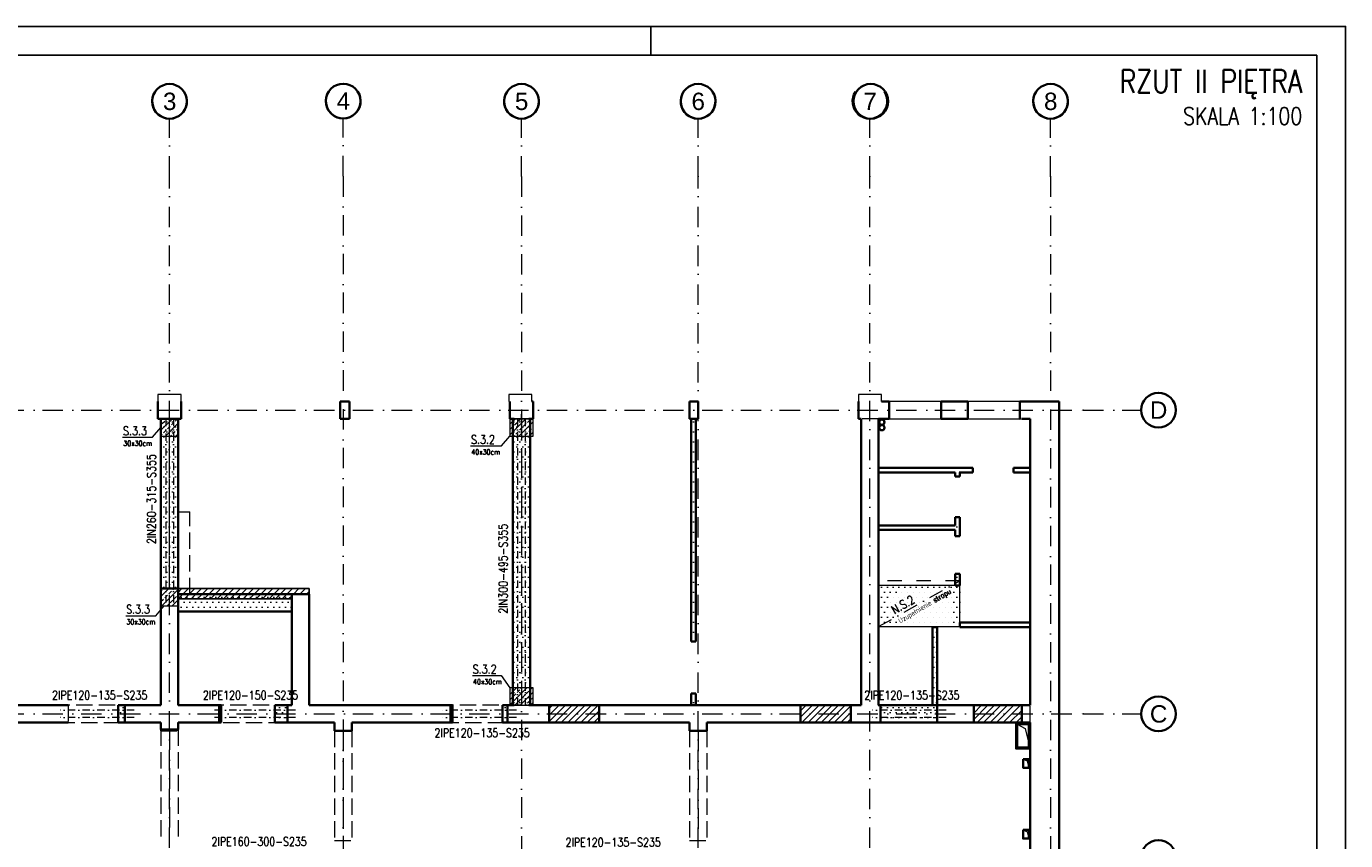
# Model space of a CAD drawing. Header units: millimetres. Extents: x -62590 to 46238, y 147773 to 522018.
# Tile 73 of 93: x 23448 to 46238, y 379148 to 393218. Entities that reach past the tile are written whole.
import ezdxf
from ezdxf.enums import TextEntityAlignment as Align

# ---------------------------------------------------------------- set-up
doc = ezdxf.new("R2010")
doc.units = ezdxf.units.MM
for name, pattern in [('DASHDOT', [25.4, 12.7, -6.35, 0, -6.35]), ('DASHED', [2, 1, -1]), ('Krawędzie ukryte', [3.912222, 2.822222, -1.09]), ('Kropki i Kreski', [6.702778, 3.527778, -1.763889, 0, -1.411111])]:
    doc.linetypes.add(name, pattern=pattern)
for name, color, linetype in [('!PB_Ramka', 7, 'Continuous'), ('!PB_Wyburzenia', 251, 'Do wyburzenia'), ('e-cad_cienkie', 1, 'Continuous'), ('e-cad_kontur', 2, 'Continuous'), ('e-cad_opisy', 7, 'Continuous'), ('e-cad_wymiary', 1, 'Continuous'), ('e-cad_wypelnienia', 254, 'Continuous'), ('Konstrukcja - Siatka mod', 9, 'Continuous'), ('Konstrukcja - Słupy', 7, 'Continuous'), ('Konstrukcja - Ściany działowe', 7, 'Continuous'), ('Konstrukcja - Ściany nośne wew..P', 7, 'Continuous'), ('Konstrukcja - Ściany zewnętrzne', 7, 'Continuous'), ('PIONY INST', 252, 'Continuous'), ('z JAN', 7, 'Continuous')]:
    doc.layers.add(name, color=color, linetype=linetype)
doc.layers.add('KONSTRUKCJA', color=3, linetype='Continuous', lineweight=0)
doc.styles.add('e-cad_1', font='simplex.shx', dxfattribs={"width": 0.8})
doc.styles.add('e-cad_3', font='simplex.shx', dxfattribs={"width": 0.8})
doc.styles.get("Standard").update_dxf_attribs({"font": 'arial.ttf'})
doc.styles.add('STYL_AUTOMATYCZNY_2', font='arial.ttf')
doc.linetypes.add('Do wyburzenia', pattern='A,1.7,["/",Standard,S=1,R=10,X=-0.195,Y=-0.57],-0.5,["",Standard,S=1,R=10,X=-0.195,Y=-0.57],1.7', length=3.9)
pattern_1 = [(0, (-230678.59, 288957.74), (0, 173.20508), [0, -100]), (0, (-230628.59, 289044.34), (0, 173.20508), [0, -100])]
pattern_2 = [(45, (-14101.32, -373807.43), (-56.1266, 56.1266), [])]

# ---------------------------------------------------------------- blocks, each defined once
blk = doc.blocks.new('*U4')
at = {"layer": 'e-cad_opisy', "color": 8, "ltscale": 0.4}
for points in [[(0, 0), (450, 0), (450, 297), (25, 297), (25, 297), (0, 297), (0, 0)], [(330, 297), (330, 292)]]:
    blk.add_lwpolyline(points, dxfattribs=at)
at = {"layer": 'e-cad_opisy', "color": 3, "ltscale": 0.4}
blk.add_lwpolyline([(30, 5), (445, 5), (445, 292), (30, 292), (30, 5)], dxfattribs=at)
blk = doc.blocks.new('Rysunek_4_4 - ProBuild')
at = {"layer": '!PB_Wyburzenia', "lineweight": 15, "ltscale": 20}
h = blk.add_hatch(dxfattribs=at)
h.set_pattern_fill('TYNK_0004', color=256, style=0, pattern_type=2)
h.set_pattern_definition(pattern_1)
h.paths.add_polyline_path([(11670, 12630), (11670, 9696), (11970, 9696), (11970, 12630)])
h = blk.add_hatch(dxfattribs=at)
h.set_pattern_fill('TYNK_0004', color=256, style=0, pattern_type=2)
h.set_pattern_definition(pattern_1)
h.paths.add_polyline_path([(17750, 12630), (17750, 7680), (18050, 7680), (18050, 12630)])
h = blk.add_hatch(dxfattribs=at)
h.set_pattern_fill('TYNK_0004', color=256, style=0, pattern_type=2)
h.set_pattern_definition(pattern_1)
h.paths.add_polyline_path([(20910, 12630), (20830, 12630), (20830, 8782), (20910, 8782)])
h = blk.add_hatch(dxfattribs=at)
h.set_pattern_fill('TYNK_0004', color=256, style=0, pattern_type=2)
h.set_pattern_definition(pattern_1)
h.paths.add_polyline_path([(24070, 11780), (24070, 11700), (25699, 11700), (25699, 11780)])
h = blk.add_hatch(dxfattribs=at)
h.set_pattern_fill('TYNK_0004', color=256, style=0, pattern_type=2)
h.set_pattern_definition(pattern_1)
h.paths.add_polyline_path([(25392, 11631), (25472, 11631), (25472, 11700), (25392, 11700)])
h = blk.add_hatch(dxfattribs=at)
h.set_pattern_fill('TYNK_0004', color=256, style=0, pattern_type=2)
h.set_pattern_definition(pattern_1)
h.paths.add_polyline_path([(26399, 11780), (26399, 11700), (26690, 11700), (26690, 11780)])
h = blk.add_hatch(dxfattribs=at)
h.set_pattern_fill('TYNK_0004', color=256, style=0, pattern_type=2)
h.set_pattern_definition(pattern_1)
h.paths.add_polyline_path([(25392, 10601), (25472, 10601), (25472, 10931), (25392, 10931)])
h = blk.add_hatch(dxfattribs=at)
h.set_pattern_fill('TYNK_0004', color=256, style=0, pattern_type=2)
h.set_pattern_definition(pattern_1)
h.paths.add_polyline_path([(25392, 9750), (25472, 9750), (25472, 9951), (25392, 9951)])
h = blk.add_hatch(dxfattribs=at)
h.set_pattern_fill('TYNK_0004', color=256, style=0, pattern_type=2)
h.set_pattern_definition(pattern_1)
h.paths.add_polyline_path([(13930, 9600), (11962, 9600), (11962, 9300), (13930, 9300)])
h = blk.add_hatch(dxfattribs=at)
h.set_pattern_fill('TYNK_0004', color=256, style=0, pattern_type=2)
h.set_pattern_definition(pattern_1)
h.paths.add_polyline_path([(24070, 9039), (25472, 9039), (25472, 9750), (24070, 9750)])
h = blk.add_hatch(dxfattribs=at)
h.set_pattern_fill('TYNK_0004', color=256, style=0, pattern_type=2)
h.set_pattern_definition(pattern_1)
h.paths.add_polyline_path([(25080, 7680), (25080, 9030), (25000, 9030), (25000, 7680)])
h = blk.add_hatch(dxfattribs=at)
h.set_pattern_fill('TYNK_0004', color=256, style=0, pattern_type=2)
h.set_pattern_definition(pattern_1)
h.paths.add_polyline_path([(25472, 9030), (26690, 9030), (26690, 9110), (25472, 9110)])
h = blk.add_hatch(dxfattribs=at)
h.set_pattern_fill('TYNK_0004', color=256, style=0, pattern_type=2)
h.set_pattern_definition(pattern_1)
h.paths.add_polyline_path([(20910, 7882), (20830, 7882), (20830, 7680), (20910, 7680)])
h = blk.add_hatch(dxfattribs=at)
h.set_pattern_fill('TYNK_0004', color=256, style=0, pattern_type=2)
h.set_pattern_definition(pattern_1)
h.paths.add_polyline_path([(10930, 7680), (10930, 7380), (11050, 7380), (11050, 7680)])
h = blk.add_hatch(dxfattribs=at)
h.set_pattern_fill('TYNK_0004', color=256, style=0, pattern_type=2)
h.set_pattern_definition(pattern_1)
h.paths.add_polyline_path([(13640, 7680), (13640, 7380), (13855, 7380), (13855, 7680)])
h = blk.add_hatch(dxfattribs=at)
h.set_pattern_fill('TYNK_0004', color=256, style=0, pattern_type=2)
h.set_pattern_definition(pattern_1)
h.paths.add_polyline_path([(17570, 7680), (17570, 7380), (17656, 7380), (17656, 7680)])
h = blk.add_hatch(dxfattribs=at)
h.set_pattern_fill('TYNK_0004', color=256, style=0, pattern_type=2)
h.set_pattern_definition(pattern_1)
h.paths.add_polyline_path([(24100, 7680), (24100, 7380), (25080, 7380), (25080, 7680)])
at = {"layer": 'e-cad_wypelnienia', "lineweight": -2, "ltscale": 10}
h = blk.add_hatch(dxfattribs=at)
h.set_pattern_fill('ANSI31', color=256, scale=25, style=0)
h.set_pattern_definition(pattern_2)
h.paths.add_polyline_path([(13930, 9516), (13930, 9600), (14230, 9600), (14230, 9696), (11962, 9696), (11962, 9516)])
h = blk.add_hatch(dxfattribs=at)
h.set_pattern_fill('ANSI31', color=256, scale=25, style=0)
h.set_pattern_definition(pattern_2)
h.paths.add_polyline_path([(18380, 7380), (19240, 7380), (19240, 7680), (18380, 7680)])
h = blk.add_hatch(dxfattribs=at)
h.set_pattern_fill('ANSI31', color=256, scale=25, style=0)
h.set_pattern_definition(pattern_2)
h.paths.add_polyline_path([(22720, 7380), (23590, 7380), (23590, 7680), (22720, 7680)])
h = blk.add_hatch(dxfattribs=at)
h.set_pattern_fill('ANSI31', color=256, scale=25, style=0)
h.set_pattern_definition(pattern_2)
h.paths.add_polyline_path([(25712, 7380), (26542, 7380), (26542, 7680), (25712, 7680)])
at = {"layer": '!PB_Wyburzenia', "lineweight": 35, "ltscale": 40}
for p, q in [((25472, 11631), (25392, 11631)), ((25699, 11700), (25699, 11780)), ((26399, 11700), (26399, 11780)), ((25472, 10931), (25392, 10931)), ((25472, 10601), (25392, 10601)), ((25472, 9951), (25392, 9951)), ((20830, 8782), (20910, 8782)), ((20830, 7882), (20910, 7882))]:
    blk.add_line(p, q, dxfattribs=at)
at = {"layer": '!PB_Wyburzenia', "lineweight": 35, "ltscale": 40, "flags": 128}
for points in [[(11670, 12630), (11670, 9696)], [(11970, 9696), (11970, 12630)], [(17750, 12630), (17750, 7680)], [(18050, 7680), (18050, 12630)], [(20830, 12630), (20830, 8782)], [(20910, 8782), (20910, 12630)], [(25699, 11780), (24070, 11780)], [(24070, 11700), (25392, 11700)], [(25392, 11700), (25392, 11631)], [(25472, 11631), (25472, 11700)], [(25472, 11700), (25699, 11700)], [(26690, 11780), (26399, 11780)], [(26399, 11700), (26690, 11700)], [(25392, 10788), (24070, 10788)], [(25392, 10931), (25392, 10788)], [(25472, 10601), (25472, 10931)], [(24070, 10708), (25392, 10708)], [(25392, 10708), (25392, 10601)], [(25392, 9951), (25392, 9750)], [(25472, 9750), (25472, 9951)], [(13930, 9600), (11962, 9600)], [(25392, 9750), (25472, 9750)], [(11962, 9300), (13930, 9300)], [(25080, 9030), (25000, 9030)], [(25000, 9030), (25000, 7680)], [(25080, 7680), (25080, 9030)], [(26690, 9110), (25472, 9110)], [(25472, 9110), (25472, 9030)], [(25472, 9030), (26690, 9030)], [(20830, 7882), (20830, 7680)], [(20910, 7680), (20910, 7882)], [(11050, 7680), (10930, 7680)], [(10930, 7380), (10930, 7680)], [(12710, 7680), (12675, 7680)], [(12710, 7680), (12710, 7380)], [(13855, 7680), (13640, 7680)], [(13640, 7380), (13640, 7680)], [(16710, 7680), (16676, 7680)], [(16710, 7680), (16710, 7380)], [(17656, 7680), (17570, 7680)], [(17570, 7380), (17570, 7680)], [(25080, 7680), (24100, 7680)], [(25000, 7680), (25080, 7680)], [(10930, 7380), (11050, 7380)], [(12675, 7380), (12710, 7380)], [(13640, 7380), (13855, 7380)], [(16676, 7380), (16710, 7380)], [(17570, 7380), (17656, 7380)], [(24100, 7380), (25080, 7380)]]:
    blk.add_lwpolyline(points, dxfattribs=at)
at = {"layer": '!PB_Wyburzenia', "lineweight": 20, "ltscale": 40, "flags": 128}
for points in [[(17750, 12630), (17750, 7680)], [(18050, 7680), (18050, 12630)]]:
    blk.add_lwpolyline(points, dxfattribs=at)
at = {"layer": '!PB_Wyburzenia', "lineweight": 13, "ltscale": 40, "flags": 128}
blk.add_lwpolyline([(24070, 9039), (25472, 9039), (25472, 9750), (24070, 9750)], dxfattribs=at)
at = {"color": 7, "linetype": 'Continuous', "lineweight": 35, "ltscale": 100, "flags": 128}
for points in [[(19240, 7680), (18380, 7680)], [(23590, 7680), (22720, 7680)], [(26542, 7680), (25712, 7680)], [(18380, 7380), (19240, 7380)], [(22720, 7380), (23590, 7380)], [(25712, 7380), (26542, 7380)]]:
    blk.add_lwpolyline(points, dxfattribs=at)
at = {"layer": 'e-cad_kontur', "lineweight": -2, "ltscale": 10}
for points in [[(13930, 9516), (13930, 9600), (14230, 9600), (14230, 9696), (11962, 9696), (11962, 9516), (13930, 9516)], [(18380, 7380), (19240, 7380), (19240, 7680), (18380, 7680)], [(22720, 7380), (23590, 7380), (23590, 7680), (22720, 7680)], [(25712, 7380), (26542, 7380), (26542, 7680), (25712, 7680)]]:
    blk.add_lwpolyline(points, close=True, dxfattribs=at)
at = {"layer": 'Konstrukcja - Siatka mod', "color": 9, "linetype": 'Kropki i Kreski', "lineweight": 13, "ltscale": 100}
for p, q in [((11820, 16815), (11820, 17815)), ((14820, 16820), (14820, 17820)), ((17900, 16815), (17900, 17815)), ((20950, 16815), (20950, 17815)), ((23920, 16815), (23920, 17815)), ((27040, 16815), (27040, 17815)), ((11820, -150), (11820, 16815)), ((14820, 16820), (14820, -150)), ((17900, 16815), (17900, -150)), ((20950, -150), (20950, 16815)), ((23920, -150), (23920, 16815)), ((27040, 16815), (27040, -150)), ((-3115, 12780), (27604, 12780)), ((27604, 12780), (28604, 12780)), ((-3115, 7530), (27604, 7530)), ((27604, 7530), (28604, 7530))]:
    blk.add_line(p, q, dxfattribs=at)
at = {"layer": 'Konstrukcja - Siatka mod', "color": 9, "linetype": 'Continuous', "lineweight": 35, "ltscale": 100}
for centre in [(11820, 18115), (14820, 18120), (17900, 18115), (20950, 18115), (23933, 18115), (27040, 18115), (28904, 12780), (28904, 7530), (28904, 5050)]:
    blk.add_circle(centre, 300, dxfattribs=at)
for centre, start, end in [((11820, 18115), 146.5921, 33.4079), ((14820, 18120), 147.6608, 32.3392), ((17900, 18115), 146.5921, 33.4079), ((20950, 18115), 146.5921, 33.4079), ((23920, 18115), 146.5921, 33.4079), ((27040, 18115), 146.5921, 33.4079)]:
    blk.add_arc(centre, 300, start, end, dxfattribs=at)
at = {"layer": 'Konstrukcja - Siatka mod', "color": 7, "linetype": 'Kropki i Kreski', "lineweight": 13, "ltscale": 100}
for p in [(20950, 16815), (20950, 16815), (23920, 16815), (23920, 16815), (27040, 16815), (27040, 16815), (27604, 12780), (27604, 12780), (27604, 7530), (27604, 7530)]:
    blk.add_point(p, dxfattribs=at)
at = {"layer": 'Konstrukcja - Słupy', "color": 7, "linetype": 'Continuous', "lineweight": 13, "ltscale": 100}
for p, q in [((17900, 12585), (17900, 12710)), ((17900, 12425), (17900, 12300))]:
    blk.add_line(p, q, dxfattribs=at)
blk.add_point((17900, 12505), dxfattribs=at)
at = {"layer": 'Konstrukcja - Ściany działowe', "color": 252, "linetype": 'Krawędzie ukryte', "lineweight": 13, "ltscale": 100}
for p, q in [((11662, 12630), (11662, 9696)), ((11662, 12630), (11962, 12630)), ((11962, 12630), (11962, 9696)), ((17750, 12630), (17750, 7680)), ((17750, 12630), (18050, 12630)), ((18050, 12630), (18050, 7680)), ((11662, 9696), (11962, 9696)), ((17750, 7680), (18050, 7680)), ((11670, 7260), (11670, 5320)), ((11670, 7260), (11970, 7260)), ((11970, 7260), (11970, 5320)), ((14670, 7240), (14670, 5341)), ((14670, 7240), (14970, 7240)), ((14970, 7240), (14970, 5341)), ((20800, 7240), (20800, 5341)), ((20800, 7240), (21100, 7240)), ((21100, 7240), (21100, 5341)), ((14670, 5341), (14970, 5341)), ((20800, 5341), (21100, 5341))]:
    blk.add_line(p, q, dxfattribs=at)
at = {"layer": 'Konstrukcja - Ściany działowe', "color": 252, "linetype": 'Kropki i Kreski', "lineweight": 13, "ltscale": 100}
for p, q in [((11812, 12630), (11812, 9696)), ((17900, 12630), (17900, 7680)), ((11820, 7260), (11820, 5320)), ((14820, 7240), (14820, 5341)), ((20950, 7240), (20950, 5341))]:
    blk.add_line(p, q, dxfattribs=at)
at = {"layer": 'Konstrukcja - Ściany działowe', "color": 251, "linetype": 'Krawędzie ukryte', "lineweight": 20, "ltscale": 100, "flags": 128}
for points in [[(13930, 9696), (11962, 9696)], [(11962, 9696), (11962, 9516)], [(11962, 9516), (13930, 9516)]]:
    blk.add_lwpolyline(points, dxfattribs=at)
at = {"layer": 'Konstrukcja - Ściany działowe', "color": 252, "linetype": 'Krawędzie ukryte', "lineweight": 20, "ltscale": 100, "flags": 128}
blk.add_lwpolyline([(14230, 9696), (13930, 9696)], dxfattribs=at)
at = {"layer": 'Konstrukcja - Ściany nośne wew..P', "color": 252, "linetype": 'Continuous', "lineweight": 35, "ltscale": 100}
for p, q in [((11050, 7495), (11050, 7680)), ((12675, 7380), (12675, 7680)), ((13855, 7380), (13855, 7680)), ((16676, 7495), (16676, 7680)), ((17656, 7495), (17656, 7680)), ((18380, 7680), (18380, 7380)), ((19240, 7680), (19240, 7380)), ((22720, 7680), (22720, 7380)), ((23590, 7680), (23590, 7380)), ((24100, 7680), (24063, 7680)), ((24100, 7495), (24100, 7680)), ((25080, 7680), (25117, 7680)), ((25080, 7495), (25080, 7680)), ((25712, 7680), (25712, 7380)), ((26542, 7680), (26542, 7380)), ((11050, 7380), (11050, 7495)), ((16676, 7380), (16676, 7495)), ((17656, 7380), (17656, 7495)), ((24100, 7380), (24063, 7380)), ((24100, 7380), (24100, 7495)), ((25080, 7380), (25080, 7495)), ((25080, 7380), (25117, 7380))]:
    blk.add_line(p, q, dxfattribs=at)
at = {"layer": 'Konstrukcja - Ściany nośne wew..P', "color": 252, "linetype": 'Krawędzie ukryte', "lineweight": 20, "ltscale": 100, "flags": 128}
for points in [[(11662, 12630), (11662, 9696)], [(11962, 12630), (11662, 12630)], [(11962, 9696), (11962, 12630)], [(23770, 12630), (23770, 7680)], [(24070, 12630), (23770, 12630)], [(24070, 7680), (24070, 12630)], [(11962, 11020), (11962, 9600)], [(11962, 11020), (12172, 11020)], [(12172, 9600), (12172, 11020)], [(11662, 9696), (11662, 7680)], [(11962, 7680), (11962, 9696)], [(11962, 9300), (11962, 9600)], [(13930, 9600), (12172, 9600)], [(13930, 9600), (13930, 9300)], [(14230, 7680), (14230, 9696)], [(13930, 9516), (13930, 7680)], [(11962, 9300), (13930, 9300)], [(11662, 7680), (5990, 7680)], [(10070, 7680), (10070, 7380)], [(10070, 7680), (10070, 7380)], [(13930, 7680), (11962, 7680)], [(23770, 7680), (14230, 7680)], [(26690, 7680), (24070, 7680)], [(26690, 7380), (26690, 7680)], [(5990, 7380), (11662, 7380)], [(11662, 7380), (11662, 7240)], [(11962, 7380), (14670, 7380)], [(11962, 7240), (11962, 7380)], [(14670, 7380), (14670, 7240)], [(14970, 7380), (20800, 7380)], [(14970, 7240), (14970, 7380)], [(20800, 7380), (20800, 7240)], [(21100, 7380), (26690, 7380)], [(21100, 7240), (21100, 7380)], [(11662, 7240), (11962, 7240)], [(14670, 7240), (14970, 7240)], [(20800, 7240), (21100, 7240)]]:
    blk.add_lwpolyline(points, dxfattribs=at)
at = {"layer": 'Konstrukcja - Ściany nośne wew..P', "color": 252, "linetype": 'Continuous', "lineweight": 35, "ltscale": 100, "flags": 128}
for points in [[(23770, 12630), (23770, 7680)], [(24070, 7680), (24070, 12630)], [(11670, 9696), (11670, 7680)], [(11970, 9696), (11670, 9696)], [(11970, 7680), (11970, 9696)], [(14230, 9600), (13930, 9600)], [(13930, 9600), (13930, 7680)], [(14230, 7680), (14230, 9600)], [(10070, 7680), (7730, 7680)], [(11670, 7680), (11050, 7680)], [(12675, 7680), (11970, 7680)], [(13930, 7680), (13855, 7680)], [(16676, 7680), (14230, 7680)], [(17775, 7680), (17656, 7680)], [(18380, 7680), (18025, 7680)], [(22720, 7680), (19240, 7680)], [(23770, 7680), (23590, 7680)], [(24100, 7680), (24070, 7680)], [(25712, 7680), (25080, 7680)], [(26690, 7680), (26542, 7680)], [(7730, 7380), (10070, 7380)], [(11050, 7380), (11670, 7380)], [(11670, 7380), (11670, 7260)], [(11970, 7380), (12675, 7380)], [(11970, 7260), (11970, 7380)], [(13855, 7380), (14670, 7380)], [(14670, 7380), (14670, 7240)], [(14970, 7380), (16676, 7380)], [(14970, 7240), (14970, 7380)], [(17656, 7380), (18380, 7380)], [(19240, 7380), (20800, 7380)], [(20800, 7380), (20800, 7240)], [(21100, 7380), (22720, 7380)], [(21100, 7240), (21100, 7380)], [(23590, 7380), (24100, 7380)], [(25080, 7380), (25712, 7380)], [(26542, 7380), (26690, 7380)], [(11670, 7260), (11970, 7260)], [(14670, 7240), (14970, 7240)], [(20800, 7240), (21100, 7240)]]:
    blk.add_lwpolyline(points, dxfattribs=at)
at = {"layer": 'Konstrukcja - Ściany zewnętrzne', "color": 252, "linetype": 'Continuous', "lineweight": 35, "ltscale": 100}
for p, q in [((11620, 12930), (11620, 12880)), ((11620, 12880), (11620, 12830)), ((11620, 12830), (11620, 12630)), ((12020, 12930), (12020, 12880)), ((12020, 12880), (12020, 12830)), ((12020, 12830), (12020, 12630)), ((14770, 12930), (14770, 12880)), ((14770, 12880), (14770, 12830)), ((14770, 12830), (14770, 12630)), ((14930, 12930), (14930, 12880)), ((14930, 12880), (14930, 12830)), ((14930, 12830), (14930, 12630)), ((17700, 12930), (17700, 12880)), ((17700, 12880), (17700, 12830)), ((17700, 12830), (17700, 12630)), ((18100, 12930), (18100, 12880)), ((18100, 12880), (18100, 12830)), ((18100, 12830), (18100, 12630)), ((20800, 12930), (20800, 12880)), ((20800, 12880), (20800, 12830)), ((20800, 12830), (20800, 12630)), ((20950, 12930), (20950, 12880)), ((20950, 12880), (20950, 12830)), ((20950, 12830), (20950, 12630)), ((23720, 12930), (23720, 12880)), ((23720, 12880), (23720, 12830)), ((23720, 12830), (23720, 12630)), ((24250, 12930), (24250, 12630)), ((25150, 12930), (25150, 12630)), ((25610, 12930), (25610, 12630)), ((26510, 12930), (26510, 12630))]:
    blk.add_line(p, q, dxfattribs=at)
at = {"layer": 'Konstrukcja - Ściany zewnętrzne', "color": 252, "linetype": 'Continuous', "lineweight": 13, "ltscale": 100}
for p, q in [((25150, 12930), (24250, 12930)), ((26510, 12930), (25610, 12930)), ((24250, 12630), (25150, 12630)), ((25610, 12630), (26510, 12630))]:
    blk.add_line(p, q, dxfattribs=at)
at = {"layer": 'Konstrukcja - Ściany zewnętrzne', "color": 252, "linetype": 'Continuous', "lineweight": 13, "ltscale": 100, "flags": 128}
for points in [[(12020, 12930), (12020, 13050), (11620, 13050), (11620, 12930)], [(18080, 12930), (18080, 13050), (17680, 13050), (17680, 12930)], [(24120, 12930), (24120, 13050), (23720, 13050), (23720, 12930)]]:
    blk.add_lwpolyline(points, dxfattribs=at)
at = {"layer": 'Konstrukcja - Ściany zewnętrzne', "color": 252, "linetype": 'Continuous', "lineweight": 35, "ltscale": 100, "flags": 128}
for points in [[(14930, 12930), (14770, 12930)], [(18100, 12930), (18080, 12930)], [(20950, 12930), (20800, 12930)], [(24250, 12930), (24120, 12930)], [(25610, 12930), (25150, 12930)], [(26690, 12930), (26510, 12930)], [(27190, 12930), (26690, 12930)], [(27190, -150), (27190, 12930)], [(11620, 12630), (12020, 12630)], [(14770, 12630), (14930, 12630)], [(17700, 12630), (17775, 12630)], [(18025, 12630), (18100, 12630)], [(20800, 12630), (20950, 12630)], [(23720, 12630), (23770, 12630)], [(24070, 12630), (24250, 12630)], [(25150, 12630), (25610, 12630)], [(26510, 12630), (26520, 12630)], [(26540, 12630), (26690, 12630)], [(26690, 12630), (26690, 7680)], [(26690, 7380), (26690, 5200)]]:
    blk.add_lwpolyline(points, dxfattribs=at)
at = {"layer": 'PIONY INST', "color": 252, "linetype": 'Continuous', "lineweight": 25, "ltscale": 100, "flags": 128}
for points in [[(24125, 12621, 0.414214), (24075, 12571, 0.414214), (24125, 12521, 0.414214), (24175, 12571, 0.414214)], [(24125, 12526, 0.414214), (24075, 12476, 0.414214), (24125, 12426, 0.414214), (24175, 12476, 0.414214)]]:
    blk.add_lwpolyline(points, format="xyb", close=True, dxfattribs=at)
at = {"layer": 'PIONY INST', "color": 252, "linetype": 'Continuous', "lineweight": 35, "ltscale": 100, "flags": 128}
for points in [[(24125, 12616, -1), (24125, 12526, -1)], [(24125, 12521, -1), (24125, 12431, -1)]]:
    blk.add_lwpolyline(points, format="xyb", close=True, dxfattribs=at)
at = {"layer": 'PIONY INST', "color": 252, "linetype": 'Continuous', "lineweight": 25, "ltscale": 100, "flags": 128}
blk.add_lwpolyline([(26440, 7375), (26440, 6925), (26690, 6925), (26690, 7375)], close=True, dxfattribs=at)
at = {"layer": 'PIONY INST', "color": 252, "linetype": 'Continuous', "lineweight": 35, "ltscale": 100, "flags": 128}
for points in [[(26465, 7350), (26665, 7350), (26665, 6950), (26465, 6950)], [(26565, 6750), (26565, 6600), (26665, 6600), (26665, 6750)], [(26565, 5525), (26565, 5375), (26665, 5375), (26665, 5525)]]:
    blk.add_lwpolyline(points, close=True, dxfattribs=at)
at = {"layer": 'z JAN', "color": 253, "linetype": 'Continuous', "lineweight": 13, "ltscale": 100, "flags": 128}
for points in [[(26465, 7350), (26600, 7275), (26690, 6925), (26690, 7375), (26440, 7375)], [(26665, 6750), (26565, 6750), (26635, 6717), (26665, 6600)], [(26665, 5525), (26565, 5525), (26635, 5491), (26665, 5375)]]:
    blk.add_lwpolyline(points, close=True, dxfattribs=at)
at = {"layer": 'Konstrukcja - Siatka mod', "color": 9, "linetype": 'Continuous', "lineweight": 13, "char_height": 300, "attachment_point": 1, "style": 'STYL_AUTOMATYCZNY_2'}
for s, insert in [('\\A1;{\\pql;\\pt0;\\fArial|b0|i0|c238|p0;\\W1.000000;3}', (11706, 18265)), ('\\A1;{\\pql;\\pt0;\\fArial|b0|i0|c238|p0;\\W1.000000;4}', (14706, 18270)), ('\\A1;{\\pql;\\pt0;\\fArial|b0|i0|c238|p0;\\W1.000000;5}', (17786, 18265)), ('\\A1;{\\pql;\\pt0;\\fArial|b0|i0|c238|p0;\\W1.000000;6}', (20836, 18265)), ('\\A1;{\\pql;\\pt0;\\fArial|b0|i0|c238|p0;\\W1.000000;7}', (23806, 18265)), ('\\A1;{\\pql;\\pt0;\\fArial|b0|i0|c238|p0;\\W1.000000;8}', (26926, 18265)), ('\\A1;{\\pql;\\pt0;\\fArial|b0|i0|c238|p0;\\W1.000000;D}', (28755, 12930)), ('\\A1;{\\pql;\\pt0;\\fArial|b0|i0|c238|p0;\\W1.000000;C}', (28755, 7680))]:
    blk.add_mtext(s, dxfattribs=dict(at, insert=insert))
blk = doc.blocks.new('Opis - Stopy fundamentowe')
at = {"layer": 'e-cad_opisy', "color": 0, "ltscale": 0.04, "style": 'e-cad_1', "width": 0.8}
for tag, p, height, flags in [('SF - NAZWA', (0.5, 0.5), 3, 8), ('SF - PRZEKRÓJ', (0.5, -3), 2, 4)]:
    blk.add_attdef(tag, p, '', height=height, dxfattribs=dict(at, flags=flags))

msp = doc.modelspace()

# ---------------------------------------------------------------- hatches: boundary and pattern name
at = {"layer": 'e-cad_wypelnienia', "linetype": 'Continuous', "lineweight": 0}
h = msp.add_hatch(dxfattribs=at)
h.set_pattern_fill('ANSI33', color=256, scale=20)
h.paths.add_polyline_path([(25771.3, 386137.4), (25771.3, 386437.4), (26071.3, 386437.4), (26071.3, 386137.4)])
h = msp.add_hatch(dxfattribs=at)
h.set_pattern_fill('ANSI33', color=256, scale=20)
h.paths.add_polyline_path([(31801.3, 386137.4), (31801.3, 386437.4), (32201.3, 386437.4), (32201.3, 386137.4)])
h = msp.add_hatch(dxfattribs=at)
h.set_pattern_fill('ANSI33', color=256, scale=20)
h.paths.add_polyline_path([(25771.3, 383203.4), (25771.3, 383503.4), (26071.3, 383503.4), (26071.3, 383203.4)])
h = msp.add_hatch(dxfattribs=at)
h.set_pattern_fill('ANSI33', color=256, scale=20)
h.paths.add_polyline_path([(31801.3, 381487.3), (31801.3, 381787.3), (32201.3, 381787.3), (32201.3, 381487.3)])

# ---------------------------------------------------------------- linework, layer by layer
at = {"layer": 'e-cad_cienkie', "color": 6, "linetype": 'DASHDOT', "lineweight": 0, "ltscale": 20}
msp.add_line((38171.3, 382846.5), (39573.3, 383639.3), dxfattribs=at)
at = {"layer": 'e-cad_cienkie', "lineweight": 18}
for points in [[(25111.2, 386117.9), (25625.9, 386117.9), (25771.3, 386287.4)], [(31122.5, 385967.9), (31655.9, 385967.9), (31801.3, 386137.4)], [(25165.1, 383033.9), (25682.9, 383033.9), (25828.4, 383203.4)], [(31152.3, 381998.5), (31649.6, 381998.5), (31801.3, 381787.3)]]:
    msp.add_lwpolyline(points, dxfattribs=at)
at = {"layer": 'e-cad_cienkie', "color": 1, "linetype": 'DASHED', "lineweight": 0, "ltscale": 250}
msp.add_lwpolyline([(38171.3, 382846.5), (39573.3, 382846.5), (39573.3, 383639.3), (38171.3, 383639.3)], close=True, dxfattribs=at)
at = {"layer": 'KONSTRUKCJA', "linetype": 'DASHDOT', "lineweight": 0, "ltscale": 10}
for p, q in [((25857, 386437.4), (25857, 383253.4)), ((25988.4, 386437.4), (25988.4, 383253.4)), ((31933.7, 386437.4), (31933.7, 381486.2)), ((32065.1, 386437.4), (32065.1, 381486.2)), ((25308.6, 381404.2), (24033.4, 381404.2)), ((28096.4, 381404.2), (26638.4, 381404.2)), ((31915.1, 381404.2), (30639.8, 381404.2)), ((39338.6, 381404.2), (38063.4, 381404.2)), ((25308.6, 381275.5), (24033.4, 381275.5)), ((28096.4, 381275.5), (26638.4, 381275.5)), ((31915.1, 381275.5), (30639.8, 381275.5)), ((39338.6, 381275.5), (38063.4, 381275.5))]:
    msp.add_line(p, q, dxfattribs=at)
at = {"layer": 'KONSTRUKCJA', "color": 2, "linetype": 'Continuous', "lineweight": 0}
for points in [[(25771.3, 386137.4), (26071.3, 386137.4), (26071.3, 386437.4), (25771.3, 386437.4)], [(31801.3, 386137.4), (32201.3, 386137.4), (32201.3, 386437.4), (31801.3, 386437.4)], [(25771.3, 383203.4), (26071.3, 383203.4), (26071.3, 383503.4), (25771.3, 383503.4)], [(31801.3, 381487.3), (32201.3, 381487.3), (32201.3, 381787.3), (31801.3, 381787.3)]]:
    msp.add_lwpolyline(points, close=True, dxfattribs=at)

# ---------------------------------------------------------------- block references
at = {"layer": '!PB_Ramka', "xscale": 100, "yscale": 100, "zscale": 100}
msp.add_blockref('*U4', (1238, 363517.6), dxfattribs=at)
at = {"layer": 'e-cad_cienkie', "linetype": 'Continuous', "lineweight": -2, "ltscale": 10}
msp.add_blockref('Rysunek_4_4 - ProBuild', (14101.3, 373807.4), dxfattribs=at)
at = {"layer": 'e-cad_wymiary', "ltscale": 40}
ref = msp.add_blockref('Opis - Stopy fundamentowe', (25832.7, 386117.9), dxfattribs=dict(at, xscale=-50, yscale=50, zscale=50, rotation=359.9999999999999))
ref.add_attrib('SF - NAZWA', 'S.3.3', (25118.1, 386154.6), dxfattribs={"layer": 'e-cad_opisy', "ltscale": 40, "height": 150, "style": 'e-cad_1', "width": 0.8, "flags": 8})
ref.add_attrib('SF - PRZEKRÓJ', '30x30cm', (25121.7, 385967.9), dxfattribs={"layer": 'e-cad_opisy', "ltscale": 40, "height": 90, "style": 'e-cad_1', "width": 0.8, "flags": 4})
ref = msp.add_blockref('Opis - Stopy fundamentowe', (31844, 385967.9), dxfattribs=dict(at, xscale=-50, yscale=50, zscale=50, rotation=359.9999999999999))
ref.add_attrib('SF - NAZWA', 'S.3.2', (31129.3, 386004.6), dxfattribs={"layer": 'e-cad_opisy', "ltscale": 40, "height": 150, "style": 'e-cad_1', "width": 0.8, "flags": 8})
ref.add_attrib('SF - PRZEKRÓJ', '40x30cm', (31133, 385817.9), dxfattribs={"layer": 'e-cad_opisy', "ltscale": 40, "height": 90, "style": 'e-cad_1', "width": 0.8, "flags": 4})
ref = msp.add_blockref('Opis - Stopy fundamentowe', (25719, 384987.8), dxfattribs=dict(at, xscale=-50, yscale=50, zscale=50, rotation=89.9999999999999))
ref.add_attrib('SF - NAZWA', '2IN260-315-S355', (25682.4, 384273.1), dxfattribs={"layer": 'e-cad_opisy', "ltscale": 40, "height": 150, "rotation": 90, "style": 'e-cad_1', "width": 0.8, "flags": 8})
ref = msp.add_blockref('Opis - Stopy fundamentowe', (31795.7, 383785), dxfattribs=dict(at, xscale=-50, yscale=50, zscale=50, rotation=89.9999999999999))
ref.add_attrib('SF - NAZWA', '2IN300-495-S355', (31759, 383070.3), dxfattribs={"layer": 'e-cad_opisy', "ltscale": 40, "height": 150, "rotation": 90, "style": 'e-cad_1', "width": 0.8, "flags": 8})
ref = msp.add_blockref('Opis - Stopy fundamentowe', (39076.4, 383392.2), dxfattribs=dict(at, xscale=-50.00000000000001, yscale=50, zscale=50, rotation=31.04930511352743))
ref.add_attrib('SF - NAZWA', 'N.S.2', (38445.2, 383055.1), dxfattribs={"layer": 'e-cad_opisy', "ltscale": 40, "height": 150, "rotation": 30.34864, "style": 'e-cad_1', "width": 0.8, "flags": 8})
ref.add_attrib('SF - PRZEKRÓJ', 'Uzupełnienie stropu', (38544.6, 382897), dxfattribs={"layer": 'e-cad_opisy', "ltscale": 40, "height": 90, "rotation": 31.04931, "style": 'e-cad_1', "width": 0.8, "flags": 4})
ref = msp.add_blockref('Opis - Stopy fundamentowe', (25886.7, 383033.9), dxfattribs=dict(at, xscale=-50, yscale=50, zscale=50, rotation=359.9999999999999))
ref.add_attrib('SF - NAZWA', 'S.3.3', (25172, 383070.6), dxfattribs={"layer": 'e-cad_opisy', "ltscale": 40, "height": 150, "style": 'e-cad_1', "width": 0.8, "flags": 8})
ref.add_attrib('SF - PRZEKRÓJ', '30x30cm', (25175.6, 382883.9), dxfattribs={"layer": 'e-cad_opisy', "ltscale": 40, "height": 90, "style": 'e-cad_1', "width": 0.8, "flags": 4})
ref = msp.add_blockref('Opis - Stopy fundamentowe', (31873.9, 381998.5), dxfattribs=dict(at, xscale=-50, yscale=50, zscale=50, rotation=359.9999999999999))
ref.add_attrib('SF - NAZWA', 'S.3.2', (31159.2, 382035.2), dxfattribs={"layer": 'e-cad_opisy', "ltscale": 40, "height": 150, "style": 'e-cad_1', "width": 0.8, "flags": 8})
ref.add_attrib('SF - PRZEKRÓJ', '40x30cm', (31162.9, 381848.5), dxfattribs={"layer": 'e-cad_opisy', "ltscale": 40, "height": 90, "style": 'e-cad_1', "width": 0.8, "flags": 4})
ref = msp.add_blockref('Opis - Stopy fundamentowe', (24606.1, 381548.9), dxfattribs=dict(at, xscale=-50, yscale=50, zscale=50, rotation=359.9999999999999))
ref.add_attrib('SF - NAZWA', '2IPE120-135-S235', (23891.4, 381585.6), dxfattribs={"layer": 'e-cad_opisy', "ltscale": 40, "height": 150, "style": 'e-cad_1', "width": 0.8, "flags": 8})
ref = msp.add_blockref('Opis - Stopy fundamentowe', (27211.1, 381548.9), dxfattribs=dict(at, xscale=-50, yscale=50, zscale=50, rotation=359.9999999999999))
ref.add_attrib('SF - NAZWA', '2IPE120-150-S235', (26496.4, 381585.6), dxfattribs={"layer": 'e-cad_opisy', "ltscale": 40, "height": 150, "style": 'e-cad_1', "width": 0.8, "flags": 8})
ref = msp.add_blockref('Opis - Stopy fundamentowe', (38636.1, 381548.9), dxfattribs=dict(at, xscale=-50, yscale=50, zscale=50, rotation=359.9999999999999))
ref.add_attrib('SF - NAZWA', '2IPE120-135-S235', (37921.4, 381585.6), dxfattribs={"layer": 'e-cad_opisy', "ltscale": 40, "height": 150, "style": 'e-cad_1', "width": 0.8, "flags": 8})
ref = msp.add_blockref('Opis - Stopy fundamentowe', (31212.5, 380898.9), dxfattribs=dict(at, xscale=-50, yscale=50, zscale=50, rotation=359.9999999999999))
ref.add_attrib('SF - NAZWA', '2IPE120-135-S235', (30497.9, 380935.6), dxfattribs={"layer": 'e-cad_opisy', "ltscale": 40, "height": 150, "style": 'e-cad_1', "width": 0.8, "flags": 8})
ref = msp.add_blockref('Opis - Stopy fundamentowe', (27360.1, 379019.5), dxfattribs=dict(at, xscale=-50, yscale=50, zscale=50, rotation=359.9999999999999))
ref.add_attrib('SF - NAZWA', '2IPE160-300-S235', (26645.5, 379056.2), dxfattribs={"layer": 'e-cad_opisy', "ltscale": 40, "height": 150, "style": 'e-cad_1', "width": 0.8, "flags": 8})
ref = msp.add_blockref('Opis - Stopy fundamentowe', (33476.5, 379007.4), dxfattribs=dict(at, xscale=-50, yscale=50, zscale=50, rotation=359.9999999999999))
ref.add_attrib('SF - NAZWA', '2IPE120-135-S235', (32761.8, 379044.1), dxfattribs={"layer": 'e-cad_opisy', "ltscale": 40, "height": 150, "style": 'e-cad_1', "width": 0.8, "flags": 8})

# ---------------------------------------------------------------- texts
at = {"layer": 'e-cad_opisy', "ltscale": 40, "style": 'e-cad_3', "width": 0.8}
for s, height, p in [('RZUT II PIĘTRA', 400, (45488, 392467.6)), ('SKALA 1:100', 300, (45488, 391817.6))]:
    msp.add_text(s, height=height, dxfattribs=at).set_placement(p, align=Align.TOP_RIGHT)

doc.saveas('drawing.dxf')
